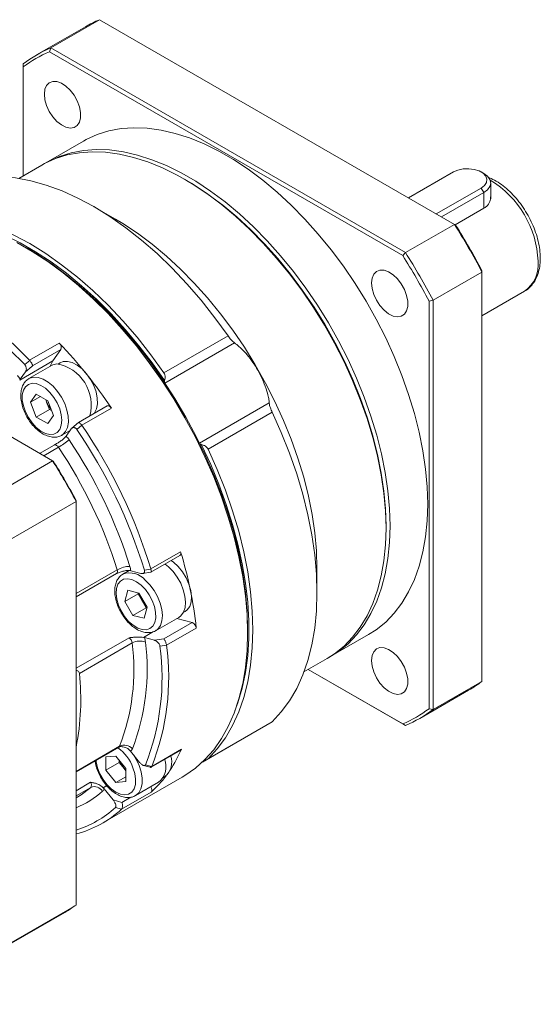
# Model space of a CAD drawing. Header units: millimetres. Extents: x 848 to 1258, y 1004 to 1294.
# Tile 4 of 8: x 990 to 1029, y 1060 to 1134. Entities that reach past the tile are written whole.
import ezdxf

# ---------------------------------------------------------------- set-up
doc = ezdxf.new("R2010")
doc.units = ezdxf.units.MM
doc.layers.get('0').update_dxf_attribs({"lineweight": 18})

msp = doc.modelspace()

# ---------------------------------------------------------------- linework, layer by layer
at = {"color": 7, "linetype": 'Continuous', "lineweight": 15}
for p, q in [((996.21559, 1134.06808), (992.55277, 1131.95358)), ((1022.77872, 1118.73351), (996.21559, 1134.06808)), ((995.14832, 1133.53746), (991.4855, 1131.42296)), ((992.45973, 1131.66437), (992.55277, 1131.95358)), ((992.55277, 1131.95358), (1019.11591, 1116.61901)), ((1018.91195, 1116.39382), (992.45973, 1131.66437)), ((990.49012, 1130.76245), (990.49012, 1130.52696)), ((990.49012, 1130.52696), (990.49012, 1122.36152)), ((995.01171, 1124.97178), (992.19036, 1123.34304)), ((991.89337, 1123.1716), (990.17025, 1122.17686)), ((1022.71298, 1122.65551), (1019.34892, 1120.71349)), ((1024.99006, 1122.54107), (1024.79204, 1122.65542)), ((1002.71843, 1122.02745), (1002.56996, 1122.11319)), ((1025.50242, 1120.64006), (1025.50242, 1121.82682)), ((1021.42781, 1119.51337), (1024.79187, 1121.45539)), ((1024.98986, 1121.11247), (1021.82383, 1119.28475)), ((1024.98986, 1121.11247), (1024.79187, 1121.45539)), ((1024.98986, 1119.93407), (1024.98986, 1121.11247)), ((997.39747, 1119.12717), (995.78906, 1120.05599)), ((1024.98986, 1119.93407), (1022.84444, 1118.69555)), ((1019.11591, 1116.61901), (1022.77872, 1118.73351)), ((1022.87175, 1118.67977), (1022.77872, 1118.73351)), ((990.83928, 1116.91279), (990.59183, 1117.05569)), ((1019.11591, 1116.61901), (1018.91195, 1116.39382)), ((992.69648, 1101.0103), (966.50488, 1116.13039)), ((1024.84137, 1115.16089), (1021.17856, 1113.04639)), ((1024.84137, 1115.16089), (1024.84137, 1115.2683)), ((1024.84137, 1084.48676), (1024.84137, 1115.16089)), ((1024.84137, 1111.882), (1028.03363, 1113.72486)), ((1020.88157, 1112.98235), (1021.17856, 1113.04639)), ((1020.88157, 1082.4363), (1020.88157, 1112.98235)), ((1021.17856, 1113.04639), (1021.17856, 1082.37227)), ((990.96729, 1108.54832), (993.19468, 1109.83417)), ((1001.03074, 1107.60902), (1005.832, 1110.38073)), ((1006.31967, 1109.84458), (1001.10477, 1106.83408)), ((993.31541, 1109.35701), (991.19054, 1108.13035)), ((993.31541, 1109.35701), (992.71053, 1108.49638)), ((992.71053, 1108.49638), (990.23006, 1107.06443)), ((990.60383, 1108.21837), (990.97625, 1108.53835)), ((990.97625, 1108.53835), (990.96729, 1108.54832)), ((993.27026, 1108.36395), (993.13399, 1108.28528)), ((990.27363, 1107.12169), (990.66388, 1107.67694)), ((992.6558, 1108.17088), (990.92339, 1107.17078)), ((990.27363, 1107.12169), (990.23006, 1107.06443)), ((991.04348, 1105.40101), (991.47214, 1106.01092)), ((991.47214, 1106.01092), (992.32946, 1105.516)), ((991.78606, 1105.82969), (991.04348, 1105.40101)), ((991.47214, 1104.29618), (991.04348, 1105.40101)), ((992.24775, 1105.42008), (992.17622, 1105.60446)), ((992.46208, 1104.86766), (992.24775, 1105.42008)), ((992.32946, 1105.516), (992.75812, 1104.41117)), ((1003.69848, 1102.34163), (1008.91338, 1105.35213)), ((992.46208, 1104.86766), (991.47214, 1104.29618)), ((992.61532, 1104.7792), (992.46208, 1104.86766)), ((996.78404, 1105.1275), (994.63279, 1103.88561)), ((997.11064, 1104.96275), (994.88325, 1103.67691)), ((1009.13383, 1104.66178), (1004.33257, 1101.89008)), ((992.32946, 1103.80126), (991.47214, 1104.29618)), ((992.75812, 1104.41117), (992.32946, 1103.80126)), ((994.62867, 1103.88174), (994.13279, 1103.45493)), ((993.37319, 1102.92714), (994.01253, 1103.29623)), ((994.09316, 1103.41094), (993.70291, 1102.85569)), ((994.87504, 1103.68829), (994.50324, 1103.36755)), ((994.88325, 1103.67691), (994.87504, 1103.68829)), ((993.39846, 1102.94234), (993.37319, 1102.92714)), ((993.65934, 1102.79843), (993.70291, 1102.85569)), ((991.72295, 1101.5723), (992.80565, 1102.19733)), ((993.12812, 1102.02617), (992.03244, 1101.39364)), ((992.69648, 1101.0103), (980.76759, 1094.1239)), ((992.758, 1100.97476), (992.69648, 1101.0103)), ((994.44992, 1097.97325), (982.52103, 1091.08685)), ((994.44992, 1097.97325), (994.44992, 1098.04428)), ((994.44992, 1067.72816), (994.44992, 1097.97325)), ((1017.66424, 1095.9663), (1017.66423, 1096.13774)), ((1000.05197, 1092.91456), (1002.27936, 1094.20041)), ((1000.05037, 1092.66232), (1002.22616, 1093.91837)), ((994.44992, 1091.06613), (997.53614, 1092.84777)), ((998.41796, 1092.79056), (997.95734, 1092.52465)), ((998.54517, 1092.77311), (998.46622, 1092.78953)), ((998.54517, 1092.77311), (999.29907, 1092.57117)), ((999.56693, 1092.82391), (1000.05545, 1092.90161)), ((1000.05545, 1092.90161), (1000.05197, 1092.91456)), ((1012.49175, 1091.12296), (1012.49175, 1092.98028)), ((994.44992, 1090.81082), (997.48397, 1092.56234)), ((999.43006, 1092.56178), (1000.03958, 1092.65949)), ((998.10665, 1090.48178), (998.32854, 1091.30996)), ((998.32854, 1091.30996), (999.15665, 1091.08813)), ((999.09659, 1091.05326), (998.10665, 1090.48178)), ((998.71287, 1089.43178), (998.10665, 1090.48178)), ((999.09659, 1091.05326), (999.10933, 1091.1008)), ((999.3997, 1090.52826), (999.09659, 1091.05326)), ((999.15665, 1091.08813), (999.76287, 1090.03813)), ((999.70281, 1090.00326), (999.3997, 1090.52826)), ((999.70281, 1090.00326), (998.71287, 1089.43178)), ((999.76287, 1090.03813), (999.54098, 1089.20996)), ((999.75012, 1089.99059), (999.70281, 1090.00326)), ((999.54098, 1089.20996), (998.71287, 1089.43178)), ((1000.40714, 1088.28101), (1002.13955, 1089.28111)), ((1002.00574, 1089.20386), (1003.1401, 1088.89999)), ((1002.47776, 1089.638), (1002.61403, 1089.71667)), ((1000.44594, 1088.30487), (1000.40714, 1088.28101)), ((1001.01523, 1087.67333), (1003.1401, 1088.89999)), ((1003.44968, 1088.48115), (1001.22229, 1087.19531)), ((1007.29451, 1088.12266), (1007.29452, 1088.4084)), ((994.44992, 1085.46572), (998.42023, 1087.75773)), ((1000.25999, 1088.22494), (999.49109, 1087.78107)), ((999.49109, 1087.78107), (999.57004, 1087.76465)), ((1000.32395, 1087.5627), (999.57004, 1087.76465)), ((1000.32395, 1087.5627), (1001.01523, 1087.67333)), ((1013.53862, 1086.36276), (1016.35998, 1087.99149)), ((998.65744, 1087.36808), (994.69764, 1085.08214)), ((1001.22064, 1087.20744), (1000.7323, 1087.12882)), ((1001.22229, 1087.19531), (1001.22064, 1087.20744)), ((1011.51852, 1085.19658), (1013.24164, 1086.19131)), ((1019.11591, 1081.18114), (1011.83936, 1085.3818)), ((1011.83938, 1085.38181), (1018.91195, 1081.2989)), ((1021.17856, 1082.37227), (1024.84137, 1084.48676)), ((1020.18317, 1081.71176), (1023.84599, 1083.82625)), ((1021.17856, 1082.37227), (1020.88157, 1082.4363)), ((1004.279, 1078.65052), (1009.09727, 1081.43205)), ((1004.33257, 1078.68939), (1009.13383, 1081.4611)), ((1009.13383, 1081.4611), (1009.09414, 1081.43741)), ((1018.91195, 1081.2989), (1019.11591, 1081.18114)), ((994.44992, 1077.7403), (997.7123, 1079.62363)), ((994.44992, 1077.70708), (997.6572, 1079.5586)), ((1003.91389, 1078.43914), (1005.89244, 1079.58134)), ((996.68413, 1078.82562), (997.42659, 1078.892)), ((996.68413, 1077.83561), (996.68413, 1078.82562)), ((997.42659, 1078.892), (998.16905, 1077.96839)), ((998.5318, 1079.25728), (998.46044, 1079.33586)), ((998.5318, 1079.25728), (999.20773, 1078.41643)), ((1000.06332, 1078.05357), (1002.28732, 1079.33745)), ((1000.11405, 1078.11438), (1002.34144, 1079.40022)), ((997.67407, 1078.4071), (996.68413, 1077.83561)), ((997.67407, 1078.4071), (997.67407, 1078.58413)), ((998.0453, 1077.94529), (997.67407, 1078.4071)), ((998.16904, 1077.79135), (998.0453, 1077.94529)), ((998.16905, 1077.96839), (998.16905, 1076.97838)), ((999.50512, 1078.18404), (1000.00539, 1078.0482)), ((999.64658, 1078.23243), (1000.10989, 1078.10597)), ((1000.10989, 1078.10597), (1000.11405, 1078.11438)), ((996.46096, 1073.87716), (1002.40065, 1077.30607)), ((997.42659, 1076.912), (996.68413, 1077.83561)), ((998.16905, 1077.34061), (997.42659, 1076.912)), ((1000.96959, 1077.28005), (1001.10586, 1077.35871)), ((994.44992, 1076.2961), (995.53314, 1076.92143)), ((995.54612, 1076.54155), (994.44992, 1075.90872)), ((996.74859, 1076.67356), (996.48054, 1076.51882)), ((996.48054, 1076.51882), (996.5519, 1076.44024)), ((998.16905, 1076.97838), (997.42659, 1076.912)), ((998.89897, 1075.92305), (1000.63138, 1076.92315)), ((997.22783, 1075.59939), (996.5519, 1076.44024)), ((1000.08056, 1076.1834), (997.85317, 1074.89755)), ((997.88382, 1075.4208), (998.5513, 1075.80613)), ((997.22783, 1075.59939), (997.88382, 1075.4208)), ((997.85892, 1074.90325), (997.39526, 1075.02919)), ((997.85317, 1074.89755), (997.85892, 1074.90325)), ((994.44992, 1067.72816), (982.52103, 1060.84175)), ((981.67065, 1060.28722), (993.59954, 1067.17362))]:
    msp.add_line(p, q, dxfattribs=at)
at = {"color": 7, "linetype": 'Continuous', "lineweight": 15, "flags": 128}
for points in [[(992.07466, 1128.48505), (992.11743, 1128.06946), (992.24303, 1127.63061), (992.44359, 1127.19608), (992.70649, 1126.79316), (993.01522, 1126.44717), (993.35037, 1126.17986), (993.6909, 1126.00801), (994.01541, 1125.94244), (994.30349, 1125.98725), (994.53706, 1126.13963), (994.70144, 1126.39001), (994.78629, 1126.72266), (994.78629, 1127.11666), (994.70144, 1127.54728), (994.53706, 1127.98744), (994.30349, 1128.4095), (994.01541, 1128.78693), (993.6909, 1129.09601), (993.35037, 1129.31734), (993.01522, 1129.43699), (992.70649, 1129.44745), (992.44359, 1129.34807), (992.24303, 1129.14509), (992.11743, 1128.85126), (992.07466, 1128.48505)], [(995.01171, 1124.97178), (995.20759, 1125.08078), (996.02887, 1125.45642), (996.90168, 1125.73082), (997.82135, 1125.90252), (998.78298, 1125.9706), (999.78144, 1125.9347), (1000.81141, 1125.79501), (1001.86738, 1125.55227), (1002.94372, 1125.20779), (1004.0347, 1124.76339), (1005.13448, 1124.22144), (1006.23721, 1123.58485), (1007.33699, 1122.85701), (1008.42797, 1122.0418), (1009.50431, 1121.14357), (1010.56028, 1120.1671), (1011.59025, 1119.11762), (1012.58871, 1118.00073), (1013.55034, 1116.82237), (1014.47001, 1115.58884), (1015.34281, 1114.30672), (1016.1641, 1112.98285), (1016.92947, 1111.62429), (1017.63485, 1110.2383), (1018.27648, 1108.83226), (1018.85094, 1107.41368), (1019.35515, 1105.99013), (1019.78643, 1104.5692), (1020.14248, 1103.15847), (1020.4214, 1101.76547), (1020.62169, 1100.39764), (1020.7423, 1099.06227), (1020.78257, 1097.76648), (1020.7423, 1096.51719), (1020.62169, 1095.32107), (1020.4214, 1094.18449), (1020.14248, 1093.11352), (1019.78643, 1092.11388), (1019.35515, 1091.1909), (1018.85094, 1090.34949), (1018.27648, 1089.59416), (1017.63485, 1088.92894), (1016.92947, 1088.35736), (1016.35998, 1087.99149)], [(1013.24164, 1086.19131), (1013.81113, 1086.55718), (1014.51651, 1087.12876), (1015.15815, 1087.79399), (1015.7326, 1088.54932), (1016.23681, 1089.39072), (1016.66809, 1090.3137), (1017.02414, 1091.31334), (1017.30306, 1092.38431), (1017.50336, 1093.52089), (1017.62396, 1094.71701), (1017.66424, 1095.9663), (1017.62396, 1097.26209), (1017.50336, 1098.59746), (1017.30306, 1099.96529), (1017.02414, 1101.35829), (1016.66809, 1102.76902), (1016.23681, 1104.18995), (1015.7326, 1105.6135), (1015.15815, 1107.03208), (1014.51651, 1108.43812), (1013.81113, 1109.82412), (1013.04576, 1111.18267), (1012.22448, 1112.50654), (1011.35167, 1113.78866), (1010.432, 1115.02219), (1009.47037, 1116.20055), (1008.47191, 1117.31745), (1007.44194, 1118.36693), (1006.38597, 1119.34339), (1005.30963, 1120.24162), (1004.21865, 1121.05683), (1003.11887, 1121.78468), (1002.01614, 1122.42127), (1000.91636, 1122.96321), (999.82538, 1123.40761), (998.74904, 1123.75209), (997.69307, 1123.99483), (996.6631, 1124.13452), (995.66464, 1124.17043), (994.70301, 1124.10235), (993.78334, 1123.93065), (992.91054, 1123.65624), (992.08925, 1123.2806), (991.89337, 1123.1716)], [(992.0429, 1123.25553), (992.38624, 1123.45205), (993.20752, 1123.82769), (994.08032, 1124.10209), (994.99999, 1124.27379), (995.96162, 1124.34187), (996.96009, 1124.30597), (997.99005, 1124.16628), (999.04602, 1123.92354), (1000.12237, 1123.57905), (1001.21334, 1123.13465), (1002.31313, 1122.59271), (1003.41585, 1121.95612), (1004.51564, 1121.22828), (1005.60661, 1120.41306), (1006.68296, 1119.51483), (1007.73893, 1118.53837), (1008.76889, 1117.48889), (1009.76735, 1116.37199), (1010.72898, 1115.19364), (1011.64865, 1113.96011), (1012.52146, 1112.67799), (1013.34274, 1111.35412), (1014.10811, 1109.99556), (1014.8135, 1108.60956), (1015.45513, 1107.20353), (1016.02958, 1105.78495), (1016.5338, 1104.36139), (1016.96508, 1102.94046), (1017.32113, 1101.52973), (1017.60004, 1100.13674), (1017.80034, 1098.7689), (1017.92094, 1097.43353), (1017.96122, 1096.13774), (1017.92094, 1094.88846), (1017.80034, 1093.69233), (1017.60004, 1092.55575), (1017.32113, 1091.48479), (1016.96508, 1090.48515), (1016.5338, 1089.56216), (1016.02958, 1088.72076), (1015.45513, 1087.96543), (1014.8135, 1087.3002), (1014.10811, 1086.72863), (1013.3891, 1086.27882)], [(985.7407, 1121.97918), (986.72252, 1122.20368), (987.75089, 1122.31807), (988.82054, 1122.32174), (989.92598, 1122.2147), (991.06151, 1121.99748), (992.22132, 1121.67121), (993.39944, 1121.23756), (994.58982, 1120.69875), (995.78635, 1120.05755), (996.98287, 1119.31727), (998.17326, 1118.48169), (999.35137, 1117.55512), (1000.51118, 1116.54231), (1001.64672, 1115.44846), (1002.75215, 1114.2792), (1003.8218, 1113.04053), (1004.85018, 1111.73881), (1005.832, 1110.38073)], [(1024.79187, 1121.45539), (1025.04261, 1121.64876), (1025.18883, 1121.87507), (1025.21868, 1122.11599), (1025.12974, 1122.35202), (1024.92922, 1122.56401), (1024.63336, 1122.73481), (1024.26614, 1122.85056), (1023.85729, 1122.90191), (1023.43995, 1122.88467), (1023.04793, 1122.80027), (1022.71298, 1122.65551)], [(1024.99006, 1122.54107), (1025.26797, 1122.33195), (1025.44279, 1122.0883), (1025.50242, 1121.82682), (1025.4428, 1121.56535), (1025.26797, 1121.3217), (1024.98986, 1121.11247)], [(1017.66423, 1096.13774), (1017.62436, 1097.42079), (1017.50494, 1098.74302), (1017.30661, 1100.0974), (1017.03044, 1101.4767), (1016.67789, 1102.87355), (1016.25085, 1104.28051), (1015.7516, 1105.69006), (1015.18279, 1107.09468), (1014.54747, 1108.48689), (1013.84903, 1109.85925), (1013.09118, 1111.20445), (1012.27798, 1112.5153), (1011.41376, 1113.78481), (1010.50314, 1115.0062), (1009.55096, 1116.17297), (1008.56232, 1117.27888), (1007.54249, 1118.31804), (1006.49691, 1119.28489), (1005.43115, 1120.17429), (1004.3509, 1120.98149), (1003.26194, 1121.70217), (1002.71843, 1122.02745)], [(1002.71843, 1122.02745), (1003.26194, 1121.70217), (1004.3509, 1120.98149), (1005.43115, 1120.17429), (1006.49691, 1119.28489), (1007.54249, 1118.31804), (1008.56232, 1117.27888), (1009.55096, 1116.17297), (1010.50314, 1115.0062), (1011.41376, 1113.78481), (1012.27798, 1112.5153), (1013.09118, 1111.20445), (1013.84903, 1109.85925), (1014.54747, 1108.48689), (1015.18279, 1107.09468), (1015.7516, 1105.69006), (1016.25085, 1104.28051), (1016.67789, 1102.87355), (1017.03044, 1101.4767), (1017.30661, 1100.0974), (1017.50494, 1098.74302), (1017.62436, 1097.42079), (1017.66423, 1096.13774)], [(980.93944, 1119.20748), (981.92126, 1119.43198), (982.94964, 1119.54636), (984.01929, 1119.55004), (985.12472, 1119.443), (986.26026, 1119.22578), (987.42007, 1118.8995), (988.59818, 1118.46585), (989.78857, 1117.92704), (990.98509, 1117.28585), (992.18162, 1116.54556), (993.372, 1115.70998), (994.55012, 1114.78341), (995.70993, 1113.7706), (996.84546, 1112.67676), (997.9509, 1111.50749), (999.02055, 1110.26882), (1000.04892, 1108.9671), (1001.03074, 1107.60902)], [(1001.07606, 1107.0228), (1000.13843, 1108.35629), (999.15499, 1109.63834), (998.1306, 1110.86263), (997.0703, 1112.02315), (995.9793, 1113.11417), (994.86298, 1114.13032), (993.72683, 1115.0666), (992.57645, 1115.91841), (991.41751, 1116.68154), (990.2557, 1117.35223), (989.09676, 1117.92719), (987.94638, 1118.40359), (986.81023, 1118.77907), (985.69391, 1119.0518), (985.05553, 1119.16266)], [(997.39747, 1119.12717), (997.94638, 1118.79866), (999.04616, 1118.07082), (1000.13714, 1117.25561), (1001.21348, 1116.35737), (1002.26946, 1115.38091), (1003.29942, 1114.33143), (1004.29788, 1113.21453), (1005.25951, 1112.03618), (1006.17918, 1110.80265), (1007.05199, 1109.52053), (1007.87327, 1108.19666), (1008.63864, 1106.8381), (1009.34403, 1105.45211), (1009.98566, 1104.04607), (1010.56011, 1102.62749), (1011.06432, 1101.20393), (1011.49561, 1099.783), (1011.85165, 1098.37228), (1012.13057, 1096.97928), (1012.33087, 1095.61145), (1012.45147, 1094.27607), (1012.49175, 1092.98028)], [(1007.29451, 1088.12266), (1007.25382, 1089.4918), (1007.13193, 1090.90127), (1006.92946, 1092.34417), (1006.64737, 1093.8135), (1006.28705, 1095.30208), (1005.85025, 1096.80267), (1005.3391, 1098.30796), (1004.75609, 1099.81061), (1004.10406, 1101.3033), (1003.38619, 1102.77875), (1002.60597, 1104.22979), (1001.76721, 1105.64934), (1000.87398, 1107.03049), (999.93065, 1108.3665), (998.94181, 1109.65087), (997.91228, 1110.87734), (996.84707, 1112.03993), (995.75137, 1113.13299), (994.63051, 1114.15118), (993.48998, 1115.08955), (992.3353, 1115.94352), (991.17212, 1116.70894), (990.0061, 1117.38207)], [(990.83928, 1116.91279), (991.41098, 1116.57118), (992.55692, 1115.81711), (993.69449, 1114.97579), (994.81813, 1114.05132), (995.92238, 1113.04821), (997.00185, 1111.97135), (998.05128, 1110.82598), (999.06556, 1109.61768), (1000.03975, 1108.35234), (1000.96911, 1107.03612), (1001.8491, 1105.67543), (1002.67543, 1104.27691), (1003.4441, 1102.84737), (1004.15133, 1101.39377), (1004.7937, 1099.9232), (1005.36808, 1098.44281), (1005.87165, 1096.95983), (1006.30198, 1095.48147), (1006.65696, 1094.01494), (1006.93487, 1092.56738), (1007.13435, 1091.14585), (1007.25442, 1089.75727), (1007.29452, 1088.4084)], [(971.44567, 1113.77758), (972.21811, 1114.40051), (973.0553, 1114.91895), (973.95287, 1115.3302), (974.90615, 1115.63212), (975.91018, 1115.82314), (976.95972, 1115.90226), (978.0493, 1115.86907), (979.17326, 1115.72374), (980.32574, 1115.46703), (981.50074, 1115.10027), (982.69214, 1114.62539), (983.89373, 1114.04484), (985.09926, 1113.36166), (986.30244, 1112.5794), (987.49701, 1111.70213), (988.67676, 1110.73443), (989.83553, 1109.68133), (990.96729, 1108.54832)], [(990.60383, 1108.21837), (989.49079, 1109.33062), (988.35137, 1110.36439), (987.19147, 1111.31433), (986.01711, 1112.17552), (984.83437, 1112.94348), (983.6494, 1113.61424), (982.46832, 1114.18431), (981.29727, 1114.65075), (980.14231, 1115.01113), (979.00944, 1115.26359), (977.90453, 1115.40681), (976.83331, 1115.44006), (975.80132, 1115.36316), (974.81392, 1115.17651), (973.87624, 1114.88109), (972.99312, 1114.47841), (972.16916, 1113.97057), (971.40861, 1113.36019)], [(1016.57466, 1114.3415), (1016.61743, 1113.92591), (1016.74303, 1113.48706), (1016.94359, 1113.05253), (1017.20649, 1112.64961), (1017.51522, 1112.30362), (1017.85038, 1112.03631), (1018.1909, 1111.86446), (1018.51541, 1111.79889), (1018.80349, 1111.8437), (1019.03706, 1111.99608), (1019.20144, 1112.24646), (1019.28629, 1112.57911), (1019.28629, 1112.97312), (1019.20144, 1113.40373), (1019.03706, 1113.84389), (1018.80349, 1114.26595), (1018.51541, 1114.64338), (1018.1909, 1114.95246), (1017.85038, 1115.17379), (1017.51522, 1115.29344), (1017.20649, 1115.30391), (1016.94359, 1115.20452), (1016.74303, 1115.00154), (1016.61743, 1114.70771), (1016.57466, 1114.3415)], [(992.71053, 1108.49638), (992.54218, 1108.15692), (992.52244, 1108.0939)], [(992.6558, 1108.17088), (992.71222, 1108.20058), (993.01449, 1108.28161)], [(993.27026, 1108.36395), (993.49029, 1108.44979), (993.8135, 1108.46545), (994.1677, 1108.37464), (994.53493, 1108.18196), (994.89661, 1107.89716), (995.23441, 1107.53467), (995.53122, 1107.11285), (995.772, 1106.65307), (995.94456, 1106.17862), (996.04017, 1105.71352), (996.05397, 1105.28135), (995.98527, 1104.90397), (995.83754, 1104.60053), (995.81219, 1104.56647)], [(991.19054, 1108.13035), (991.13939, 1108.08631), (990.66388, 1107.67694)], [(991.15834, 1106.81971), (990.88178, 1106.74161), (990.66017, 1106.56456), (990.50543, 1106.29809), (990.42592, 1105.95659), (990.42592, 1105.55845), (990.50543, 1105.12515), (990.66017, 1104.68003), (990.88178, 1104.2471), (991.15834, 1103.8497), (991.47492, 1103.50925), (991.81446, 1103.2441), (992.15866, 1103.06855), (992.48895, 1102.99206), (992.78754, 1103.01876), (993.03832, 1103.1472), (993.22778, 1103.37047), (993.3457, 1103.67652), (993.38573, 1104.04886), (993.3457, 1104.46741), (993.22778, 1104.90961), (993.03832, 1105.35162), (992.78754, 1105.76962), (992.48895, 1106.14106), (992.15866, 1106.44592), (991.81446, 1106.66777), (991.47492, 1106.79464), (991.15834, 1106.81971)], [(990.92793, 1107.17338), (990.97981, 1107.20048), (991.28208, 1107.28151)], [(991.28208, 1107.28151), (991.62485, 1107.25816), (991.9921, 1107.1315), (992.36666, 1106.90747), (992.731, 1106.59653), (993.06809, 1106.21323), (993.36218, 1105.77549), (993.5995, 1105.30378), (993.76897, 1104.82015), (993.86266, 1104.34723), (993.87618, 1103.90711), (993.80891, 1103.52039), (993.66399, 1103.20514), (993.4482, 1102.97611), (993.39846, 1102.94234)], [(992.19069, 1105.5961), (992.2048, 1105.54546), (992.24775, 1105.42008)], [(996.78404, 1105.1275), (996.81511, 1105.13997), (996.861, 1105.14339), (996.91133, 1105.13235), (996.96382, 1105.10735), (997.0161, 1105.06952), (997.06579, 1105.02058), (997.11064, 1104.96275)], [(1009.13383, 1104.66178), (1009.81907, 1103.13244), (1010.43223, 1101.59094), (1010.97015, 1100.04521), (1011.43008, 1098.50318), (1011.80965, 1096.97278), (1012.10691, 1095.46188), (1012.32034, 1093.97822), (1012.44884, 1092.52943), (1012.49175, 1091.12296), (1012.44884, 1089.76602), (1012.32034, 1088.46559), (1012.10691, 1087.22835), (1011.80965, 1086.06066), (1011.43008, 1084.9685), (1010.97015, 1083.9575), (1010.43223, 1083.03284), (1009.81907, 1082.19928), (1009.13383, 1081.4611)], [(1006.35051, 1082.27468), (1006.57458, 1082.88542), (1006.89647, 1083.98868), (1007.1393, 1085.16048), (1007.30184, 1086.39506), (1007.38332, 1087.68633), (1007.38332, 1089.02794), (1007.30184, 1090.41328), (1007.1393, 1091.83553), (1006.89647, 1093.28769), (1006.57458, 1094.7626), (1006.17519, 1096.25301), (1005.70028, 1097.75158), (1005.15217, 1099.25092), (1004.53358, 1100.74365), (1003.84755, 1102.22243)], [(1004.33257, 1101.89008), (1005.01781, 1100.36073), (1005.63097, 1098.81923), (1006.1689, 1097.2735), (1006.62883, 1095.73148), (1007.0084, 1094.20108), (1007.30566, 1092.69017), (1007.51909, 1091.20651), (1007.64758, 1089.75772), (1007.69049, 1088.35125), (1007.64758, 1086.99431), (1007.51909, 1085.69389), (1007.30566, 1084.45665), (1007.0084, 1083.28895), (1006.62883, 1082.1968), (1006.1689, 1081.18579), (1005.63097, 1080.26114), (1005.01781, 1079.42757), (1004.33257, 1078.68939)], [(1001.56636, 1093.53748), (1001.74518, 1093.40917), (1002.09757, 1093.08483), (1002.41763, 1092.69123), (1002.68913, 1092.24829), (1002.89833, 1091.77845), (1003.03464, 1091.30551), (1003.09114, 1090.85342), (1003.06497, 1090.4451), (1002.95747, 1090.1012), (1002.77407, 1089.83917), (1002.61403, 1089.71667)], [(1001.11303, 1093.27577), (1001.36303, 1093.07644), (1001.71228, 1092.71834), (1002.02423, 1092.29873), (1002.28429, 1091.83724), (1002.48032, 1091.35544), (1002.60313, 1090.87586), (1002.64699, 1090.42093), (1002.60986, 1090.01191), (1002.49345, 1089.66793), (1002.30322, 1089.40508), (1002.13955, 1089.28111)], [(999.31908, 1091.6944), (998.97795, 1091.94903), (998.63448, 1092.11261), (998.3072, 1092.17631), (998.01376, 1092.1367), (997.76996, 1091.99592), (997.58896, 1091.76155), (997.48051, 1091.44622), (997.45046, 1091.06695), (997.50043, 1090.64417), (997.62773, 1090.20067), (997.82548, 1089.76038), (998.08304, 1089.34701), (998.38651, 1088.98286), (998.71954, 1088.68756), (999.06418, 1088.47703), (999.40183, 1088.36262), (999.71431, 1088.35049), (999.98476, 1088.4413), (1000.1986, 1088.63016), (1000.34431, 1088.90688), (1000.41403, 1089.25654), (1000.404, 1089.6603), (1000.31477, 1090.09638), (1000.15114, 1090.54129), (999.92193, 1090.97102), (999.6395, 1091.36243), (999.31908, 1091.6944)], [(999.63062, 1092.07634), (999.97987, 1091.71824), (1000.29182, 1091.29863), (1000.55188, 1090.83714), (1000.7479, 1090.35534), (1000.87072, 1089.87576), (1000.91458, 1089.42083), (1000.87744, 1089.01181), (1000.76104, 1088.66783), (1000.57081, 1088.40498), (1000.44594, 1088.30487)], [(1002.40065, 1077.30607), (1002.60597, 1077.42879), (1003.38619, 1077.97901), (1004.10406, 1078.62563), (1004.75609, 1079.3655), (1005.3391, 1080.19502), (1005.85025, 1081.11014), (1006.28705, 1082.10642), (1006.64737, 1083.17898), (1006.92946, 1084.32262), (1007.13193, 1085.53175), (1007.25382, 1086.80049), (1007.29451, 1088.12266)], [(1016.57466, 1086.0498), (1016.61743, 1085.63422), (1016.74303, 1085.19537), (1016.94359, 1084.76083), (1017.20649, 1084.35791), (1017.51522, 1084.01193), (1017.85038, 1083.74461), (1018.1909, 1083.57277), (1018.51541, 1083.50719), (1018.80349, 1083.552), (1019.03706, 1083.70439), (1019.20144, 1083.95477), (1019.28629, 1084.28741), (1019.28629, 1084.68142), (1019.20144, 1085.11203), (1019.03706, 1085.5522), (1018.80349, 1085.97425), (1018.51541, 1086.35168), (1018.1909, 1086.66077), (1017.85038, 1086.88209), (1017.51522, 1087.00174), (1017.20649, 1087.01221), (1016.94359, 1086.91283), (1016.74303, 1086.70985), (1016.61743, 1086.41602), (1016.57466, 1086.0498)], [(998.77217, 1078.95825), (998.9531, 1078.65582), (999.17438, 1078.17902)], [(1002.34144, 1079.40022), (1002.31643, 1079.3611), (1002.28732, 1079.33745)], [(995.94999, 1078.57305), (995.96422, 1078.44845), (996.06311, 1078.00995), (996.2355, 1077.56563), (996.4721, 1077.13945), (996.76016, 1076.75438), (997.08414, 1076.43118), (997.42659, 1076.18726), (997.76903, 1076.03579), (998.09302, 1075.98493), (998.38108, 1076.03742), (998.61768, 1076.19043), (998.79007, 1076.43571), (998.88895, 1076.76003), (998.909, 1077.14592), (998.84913, 1077.57258), (998.71257, 1078.01699), (998.71257, 1078.01699)], [(998.0453, 1077.94529), (998.1324, 1077.8454), (998.16904, 1077.80802)], [(999.17438, 1078.17902), (999.32552, 1077.69595), (999.39943, 1077.2292), (999.39267, 1076.80058), (999.30554, 1076.43015), (999.14213, 1076.13522), (998.91008, 1075.92958), (998.9064, 1075.92739)], [(994.44992, 1075.74743), (994.82069, 1075.98095), (995.54612, 1076.54155)]]:
    msp.add_lwpolyline(points, dxfattribs=at)
at = {"color": 7, "linetype": 'Continuous', "lineweight": 15}
for centre, radius, start, end in [((999.95274, 1125.21263), 9.61172, 112.8806245, 119.9901168), ((996.28334, 1123.11196), 9.59642, 112.8764644, 127.1342874), ((996.20374, 1122.9069), 9.52422, 113.1477399, 126.8630119), ((1021.63133, 1115.67941), 7.42295, 2.2303939, 58.90951), ((980.84329, 1092.14033), 49.65659, 27.619345, 32.3806552), ((981.19751, 1092.34482), 49.29779, 27.7102301, 32.2897701), ((977.23771, 1090.05887), 49.29779, 27.7102301, 32.2897701), ((977.18048, 1090.02584), 49.65659, 27.619345, 32.3806552), ((1026.64874, 1115.70278), 2.41456, 304.9988372, 6.3133409), ((965.58018, 1083.62619), 38.07123, 34.0860922, 43.5030607), ((992.90932, 1109.50811), 0.43329, 339.5901689, 48.8084326), ((992.44343, 1105.18282), 3.15098, 345.2549755, 79.5583555), ((988.81824, 1106.21973), 1.71221, 31.7879131, 43.8276512), ((1000.4349, 1106.95493), 0.64474, 353.1917331, 6.0424524), ((993.90431, 1106.0631), 1.77697, 201.2145824, 221.5515635), ((962.15876, 1081.34601), 39.12944, 17.0575055, 34.2487425), ((962.07668, 1081.29888), 39.71205, 17.0075543, 34.298693), ((990.17926, 1107.13592), 5.8996, 299.9894753, 309.4824035), ((992.54724, 1101.66175), 1.66165, 33.6495021, 45.9331748), ((963.63633, 1082.19746), 36.51416, 17.3695094, 33.9367426), ((1003.46831, 1101.70123), 0.64458, 53.9592394, 66.8120766), ((992.85783, 1101.90628), 0.29569, 23.9188427, 100.1648358), ((963.81124, 1082.29873), 35.33626, 17.3695021, 33.9367482), ((951.63574, 1075.27917), 48.45694, 27.9262676, 32.0737325), ((951.8721, 1075.41562), 48.21749, 27.9891196, 32.0108805), ((1002.06836, 1094.09417), 0.23624, 311.9115257, 26.7242481), ((972.60037, 1085.1479), 31.02887, 6.1668655, 16.9624444), ((997.3108, 1092.74147), 0.24915, 314.0305957, 25.2544466), ((998.48278, 1091.18335), 1.91479, 89.9210264, 119.6292557), ((997.21257, 1092.69615), 1.33483, 3.3055816, 17.5270651), ((998.46653, 1091.0776), 1.53381, 40.6280606, 109.4268029), ((1000.85937, 1091.38068), 1.69034, 193.5180141, 210.2839411), ((1000.86766, 1091.36611), 1.69023, 209.7159824, 226.4824736), ((1002.94421, 1088.43138), 0.50791, 5.624308, 67.3143009), ((998.11247, 1087.30334), 0.5488, 6.7744209, 55.8901267), ((998.23508, 1087.29127), 1.41641, 5.8562225, 19.5243547), ((982.75965, 1085.37835), 16.02182, 338.9501311, 7.1338975), ((999.22587, 1086.30758), 1.20324, 69.6605201, 118.1915874), ((983.2164, 1085.37974), 16.55587, 338.9501123, 7.1339045), ((983.13843, 1084.76154), 17.75242, 338.420796, 7.6632276), ((983.36832, 1084.76613), 18.01846, 338.3360117, 7.7480062), ((976.70884, 1083.12774), 18.09465, 348.6547831, 6.2005866), ((1019.05805, 1092.12188), 9.57819, 299.9919986, 307.1425981), ((1015.16795, 1090.05637), 9.52422, 293.1477399, 306.8630119), ((1015.38534, 1090.02275), 9.59642, 292.8764644, 307.1342874), ((995.67594, 1076.90547), 3.23366, 20.1044132, 53.8411148), ((997.59016, 1079.67127), 0.13111, 300.7535851, 338.6914541), ((998.05874, 1078.87067), 0.82883, 42.741603, 114.7074), ((998.28509, 1079.58779), 0.41244, 306.7397973, 337.9855159), ((1000.1971, 1078.44341), 1.41507, 309.956484, 18.966863), ((992.65786, 1083.67179), 10.58385, 326.5706626, 336.1970269), ((999.4329, 1079.05973), 1.77972, 198.4597059, 218.7695151), ((999.67658, 1078.08665), 1.50512, 309.3734284, 22.8166524), ((994.18215, 1082.61937), 8.73, 312.5044712, 323.422833), ((995.27161, 1076.72232), 0.32869, 326.6337764, 37.2829967), ((995.8246, 1075.90406), 0.69565, 29.666417, 113.5975894), ((999.76894, 1076.36377), 0.36005, 329.9364692, 38.5054461), ((991.61388, 1081.70373), 7.27647, 292.9392799, 311.4333708), ((996.12928, 1076.57555), 0.44376, 312.4993012, 342.2466296), ((992.12041, 1080.82413), 7.83615, 287.2941468, 312.3100666), ((992.47193, 1080.78369), 7.97523, 284.3601555, 312.434256), ((988.91463, 1075.28723), 9.36905, 300.0027245, 306.2142284)]:
    msp.add_arc(centre, radius, start, end, dxfattribs=at)
for points, knots in [([(1027.99741, 1113.71432), (1028.0263, 1113.72722), (1028.19298, 1113.80164), (1028.4477, 1114.02571), (1028.74501, 1114.37666), (1028.9705, 1114.80306), (1029.12765, 1115.29078), (1029.2003, 1115.76419), (1029.21687, 1116.18171), (1029.20197, 1116.61787), (1029.13434, 1117.15343), (1028.98055, 1117.80234), (1028.75741, 1118.45353), (1028.47025, 1119.09419), (1028.12522, 1119.71189), (1027.72913, 1120.29463), (1027.28941, 1120.83073), (1026.81387, 1121.3101), (1026.3103, 1121.71998), (1025.80137, 1122.05187), (1025.4596, 1122.19827), (1025.29556, 1122.26854)], [0, 0, 0, 0, 0.01128133, 0.06509166, 0.11872127, 0.17321302, 0.22929485, 0.28698448, 0.32262289, 0.3543138, 0.41356455, 0.47268181, 0.53164012, 0.59046644, 0.64923009, 0.70801624, 0.76689132, 0.82594515, 0.88526923, 0.94493179, 1, 1, 1, 1]), ([(1025.48777, 1120.78407), (1025.48086, 1120.66734), (1025.46535, 1120.40526), (1025.25401, 1120.10989), (1025.05455, 1119.97713), (1024.98986, 1119.93407)], [0, 0, 0, 0, 0.3517814, 0.78978024, 1, 1, 1, 1]), ([(1005.832, 1110.38073), (1005.86888, 1110.32923), (1005.94248, 1110.22647), (1006.06814, 1110.07499), (1006.20448, 1109.93062), (1006.2784, 1109.8754), (1006.31967, 1109.84458)], [0, 0, 0, 0, 0.19473134, 0.38860018, 0.65865083, 1, 1, 1, 1]), ([(1006.31967, 1109.84458), (1006.42471, 1109.7691), (1006.6616, 1109.5989), (1007.10089, 1109.16028), (1007.56765, 1108.57713), (1007.97179, 1107.96386), (1008.30393, 1107.35238), (1008.59846, 1106.68504), (1008.78297, 1106.11766), (1008.88579, 1105.65666), (1008.90418, 1105.45369), (1008.91338, 1105.35213)], [0, 0, 0, 0, 0.11996969, 0.27055845, 0.38599182, 0.48118245, 0.57658792, 0.66873118, 0.8073658, 0.90361747, 1, 1, 1, 1]), ([(990.66388, 1107.67694), (990.68688, 1107.72099), (990.72586, 1107.79559), (990.73007, 1107.93414), (990.70703, 1108.04633), (990.66721, 1108.13692), (990.6294, 1108.19085), (990.60755, 1108.21438), (990.60383, 1108.21837)], [0, 0, 0, 0, 0.32755265, 0.5548236, 0.72267058, 0.85598367, 0.97552215, 1, 1, 1, 1]), ([(991.19054, 1108.13035), (991.1906, 1108.13073), (991.19101, 1108.13314), (991.19271, 1108.15001), (991.18575, 1108.19206), (991.15379, 1108.27144), (991.10513, 1108.36069), (991.04416, 1108.45402), (990.99889, 1108.51023), (990.97625, 1108.53835)], [0, 0, 0, 0, 0.00615037, 0.03865799, 0.25208391, 0.45048817, 0.63638477, 0.81812414, 1, 1, 1, 1]), ([(1001.07606, 1107.0228), (1001.09784, 1107.10147), (1001.13714, 1107.24343), (1001.11696, 1107.45266), (1001.058, 1107.55958), (1001.03074, 1107.60902)], [0, 0, 0, 0, 0.40054659, 0.72279205, 1, 1, 1, 1]), ([(990.93314, 1107.16543), (990.90948, 1107.15531), (990.78554, 1107.10228), (990.61331, 1106.91795), (990.43619, 1106.63154), (990.33302, 1106.2808), (990.30083, 1105.87993), (990.3447, 1105.43834), (990.46324, 1104.97728), (990.65036, 1104.51848), (990.89732, 1104.08102), (991.19448, 1103.68206), (991.53128, 1103.33734), (991.89731, 1103.06115), (992.28141, 1102.86801), (992.6565, 1102.77405), (993.00083, 1102.785), (993.25248, 1102.84716), (993.36787, 1102.93329), (993.3997, 1102.95705)], [0, 0, 0, 0, 0.01408836, 0.07382548, 0.13326056, 0.19479685, 0.25928893, 0.3256509, 0.39233958, 0.45881469, 0.52515825, 0.59159761, 0.65832507, 0.72562119, 0.79369989, 0.86220577, 0.92123041, 0.97827053, 1, 1, 1, 1]), ([(1008.91338, 1105.35213), (1008.92018, 1105.29651), (1008.93164, 1105.20274), (1008.9918, 1105.00546), (1009.05889, 1104.82642), (1009.11008, 1104.71395), (1009.13383, 1104.66178)], [0, 0, 0, 0, 0.367388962, 0.619298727, 0.82342755, 1, 1, 1, 1]), ([(994.87504, 1103.68829), (994.85242, 1103.71647), (994.8072, 1103.77283), (994.741, 1103.83772), (994.68476, 1103.87888), (994.64534, 1103.89457), (994.63533, 1103.88293), (994.6315, 1103.87847)], [0, 0, 0, 0, 0.20876035, 0.41736025, 0.63073422, 0.85846322, 1, 1, 1, 1]), ([(994.50324, 1103.36755), (994.48529, 1103.39076), (994.44942, 1103.43713), (994.37892, 1103.48682), (994.29373, 1103.51565), (994.19243, 1103.50453), (994.12724, 1103.45712), (994.09715, 1103.41635), (994.09316, 1103.41094)], [0, 0, 0, 0, 0.12634285, 0.25236698, 0.41733612, 0.64522028, 0.95290504, 1, 1, 1, 1]), ([(992.80565, 1102.19733), (992.80694, 1102.19804), (992.84842, 1102.22094), (992.92967, 1102.26663), (993.08704, 1102.3583), (993.29303, 1102.4864), (993.51645, 1102.64524), (993.61658, 1102.75258), (993.65934, 1102.79843)], [0, 0, 0, 0, 0.00397345, 0.12766013, 0.25118478, 0.49408126, 0.78390465, 1, 1, 1, 1]), ([(1004.33257, 1101.89008), (1004.29947, 1101.94357), (1004.23342, 1102.05033), (1004.05992, 1102.16799), (1003.92348, 1102.20297), (1003.84755, 1102.22243)], [0, 0, 0, 0, 0.30819898, 0.61503508, 1, 1, 1, 1]), ([(998.46622, 1092.78953), (998.39924, 1092.7941), (998.24242, 1092.80481), (997.97158, 1092.7447), (997.74113, 1092.66755), (997.57131, 1092.60177), (997.48515, 1092.56631), (997.44149, 1092.54795), (997.44013, 1092.54738)], [0, 0, 0, 0, 0.21609422, 0.50591859, 0.74881491, 0.87233963, 0.9960265, 1, 1, 1, 1]), ([(999.29907, 1092.57117), (999.35045, 1092.56326), (999.43747, 1092.54987), (999.52677, 1092.59456), (999.57104, 1092.65774), (999.58427, 1092.73042), (999.5772, 1092.78807), (999.56842, 1092.8187), (999.56693, 1092.82391)], [0, 0, 0, 0, 0.3275539, 0.55482399, 0.72267089, 0.85598476, 0.9755224, 1, 1, 1, 1]), ([(1000.03963, 1092.65919), (1000.04887, 1092.66342), (1000.06712, 1092.67177), (1000.07802, 1092.7252), (1000.07592, 1092.80222), (1000.06228, 1092.86847), (1000.05545, 1092.90161)], [0, 0, 0, 0, 0.25788668, 0.50893914, 0.754377, 1, 1, 1, 1]), ([(997.96053, 1092.5142), (997.93303, 1092.50191), (997.80605, 1092.44518), (997.63369, 1092.25492), (997.46125, 1091.96426), (997.36265, 1091.61005), (997.33531, 1091.20605), (997.38414, 1090.76249), (997.50741, 1090.30095), (997.69868, 1089.84298), (997.94924, 1089.40752), (998.24931, 1089.01162), (998.58834, 1088.67096), (998.95592, 1088.39971), (999.34073, 1088.21252), (999.71574, 1088.12495), (1000.06946, 1088.14386), (1000.31981, 1088.21199), (1000.43058, 1088.30241), (1000.45184, 1088.31976)], [0, 0, 0, 0, 0.01645619, 0.07599835, 0.13537218, 0.19696582, 0.26148642, 0.32776991, 0.39430354, 0.4606205, 0.52681838, 0.59312875, 0.65973958, 0.72693574, 0.79491809, 0.86324583, 0.92194569, 0.98502098, 1, 1, 1, 1]), ([(998.42023, 1087.75773), (998.42167, 1087.75787), (998.46814, 1087.76249), (998.55959, 1087.77217), (998.73913, 1087.79039), (998.9817, 1087.80835), (999.26477, 1087.80868), (999.42335, 1087.78933), (999.49109, 1087.78107)], [0, 0, 0, 0, 0.00397389, 0.12766052, 0.25118528, 0.49408149, 0.78390491, 1, 1, 1, 1]), ([(1000.7323, 1087.12882), (1000.72748, 1087.15536), (1000.71784, 1087.20835), (1000.67349, 1087.29788), (1000.60078, 1087.39503), (1000.48654, 1087.49448), (1000.38837, 1087.54425), (1000.33149, 1087.56054), (1000.32395, 1087.5627)], [0, 0, 0, 0, 0.12634293, 0.25236723, 0.41733582, 0.64521833, 0.95290519, 1, 1, 1, 1]), ([(1001.22064, 1087.20744), (1001.21392, 1087.24045), (1001.2005, 1087.30646), (1001.1648, 1087.4144), (1001.12155, 1087.51653), (1001.07239, 1087.60606), (1001.03693, 1087.65232), (1001.01847, 1087.67037), (1001.01567, 1087.67293), (1001.01523, 1087.67333)], [0, 0, 0, 0, 0.18187568, 0.36361639, 0.54951171, 0.74791541, 0.96133879, 0.99384688, 1, 1, 1, 1]), ([(994.69764, 1085.08214), (994.6916, 1085.10887), (994.67954, 1085.16223), (994.61463, 1085.23671), (994.53679, 1085.29202), (994.47228, 1085.30776), (994.44992, 1085.31321)], [0, 0, 0, 0, 0.24217029, 0.48323302, 0.82087632, 1, 1, 1, 1]), ([(997.65939, 1079.55722), (997.66225, 1079.55975), (997.70558, 1079.59796), (997.80206, 1079.60606), (997.82603, 1079.60219), (997.83013, 1079.60153)], [0, 0, 0, 0, 0.05538375, 0.83857547, 1, 1, 1, 1]), ([(998.46044, 1079.33586), (998.3979, 1079.38635), (998.25149, 1079.50455), (998.02255, 1079.57974), (997.87373, 1079.5937), (997.8297, 1079.59783)], [0, 0, 0, 0, 0.34427354, 0.80600944, 1, 1, 1, 1]), ([(1004.03501, 1078.58558), (1004.04974, 1078.58628), (1004.12705, 1078.58993), (1004.23955, 1078.62337), (1004.30316, 1078.66851), (1004.33257, 1078.68939)], [0, 0, 0, 0, 0.11230753, 0.58950035, 1, 1, 1, 1]), ([(995.87505, 1078.52979), (995.88936, 1078.42991), (995.92518, 1078.1798), (996.06611, 1077.76724), (996.27864, 1077.31627), (996.5498, 1076.89377), (996.86572, 1076.51712), (997.21685, 1076.20114), (997.59231, 1075.96017), (997.96733, 1075.81287), (998.32323, 1075.76481), (998.64303, 1075.79638), (998.82077, 1075.89069), (998.90453, 1075.93513)], [0, 0, 0, 0, 0.06475586, 0.16215325, 0.25924609, 0.35628131, 0.45358204, 0.55148178, 0.6503823, 0.75042114, 0.83934455, 0.92428579, 1, 1, 1, 1]), ([(999.20773, 1078.41643), (999.25738, 1078.3612), (999.34147, 1078.26766), (999.46355, 1078.19231), (999.54919, 1078.16947), (999.60773, 1078.18167), (999.63553, 1078.20927), (999.64498, 1078.22906), (999.64658, 1078.23243)], [0, 0, 0, 0, 0.32755265, 0.5548236, 0.72267058, 0.85598367, 0.97552215, 1, 1, 1, 1]), ([(1000.00584, 1078.04977), (1000.01079, 1078.04734), (1000.03254, 1078.03668), (1000.07084, 1078.05127), (1000.09687, 1078.08773), (1000.10989, 1078.10597)], [0, 0, 0, 0, 0.12837522, 0.56402402, 1, 1, 1, 1]), ([(995.53314, 1076.92143), (995.5344, 1076.92121), (995.57497, 1076.91428), (995.65516, 1076.90081), (995.81324, 1076.87044), (996.02717, 1076.81213), (996.27644, 1076.69552), (996.41945, 1076.57171), (996.48054, 1076.51882)], [0, 0, 0, 0, 0.00397345, 0.12766013, 0.25118478, 0.49408126, 0.78390465, 1, 1, 1, 1]), ([(997.39526, 1075.02919), (997.40639, 1075.0435), (997.42861, 1075.07208), (997.4364, 1075.149), (997.41877, 1075.25756), (997.35851, 1075.40932), (997.28486, 1075.52712), (997.23452, 1075.59092), (997.22783, 1075.59939)], [0, 0, 0, 0, 0.12634285, 0.25236698, 0.41733612, 0.64522028, 0.95290504, 1, 1, 1, 1]), ([(997.85892, 1074.90325), (997.87203, 1074.92172), (997.89824, 1074.95866), (997.92123, 1075.05097), (997.92924, 1075.1603), (997.92002, 1075.28223), (997.9007, 1075.36855), (997.88645, 1075.41303), (997.88418, 1075.41973), (997.88382, 1075.4208)], [0, 0, 0, 0, 0.181877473, 0.363615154, 0.549512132, 0.747915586, 0.961341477, 0.99384793, 1, 1, 1, 1])]:
    msp.add_open_spline(points, degree=3, knots=knots, dxfattribs=at)

doc.saveas('drawing.dxf')
